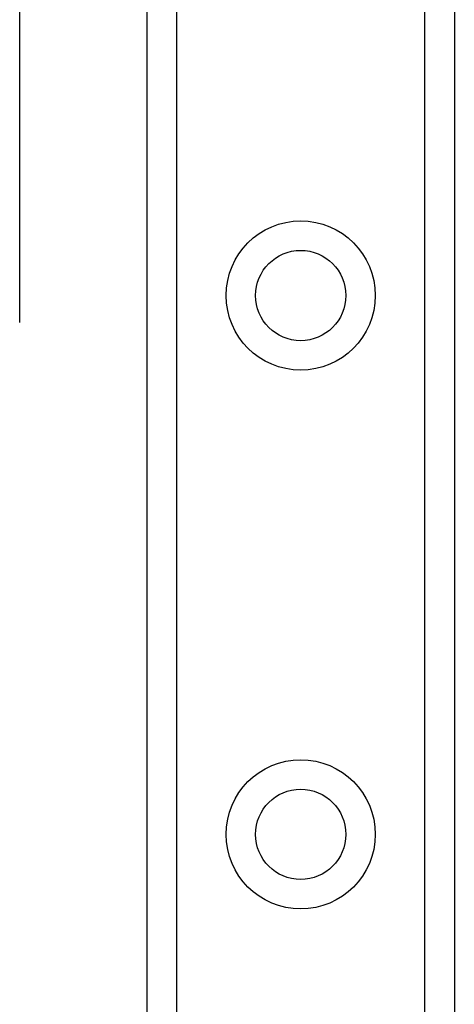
# Model space of a CAD drawing. Header units: inches. Extents: x 4.2 to 80.3, y 5.9 to 52.3.
# Tile 44 of 72: x 22.1 to 23.1, y 36 to 38.3. Entities that reach past the tile are written whole.
import ezdxf

# ---------------------------------------------------------------- set-up
doc = ezdxf.new("R2010")
doc.units = ezdxf.units.IN
doc.header["$LTSCALE"] = 5.125904
doc.header["$MEASUREMENT"] = 0
doc.layers.add('Visible Edges(ANSI)', color=7, linetype='Continuous', lineweight=25)
doc.layers.add('Visible Tangent Edges(ANSI)', color=7, linetype='Continuous', lineweight=25)

msp = doc.modelspace()

# ---------------------------------------------------------------- linework, layer by layer
at = {"layer": 'Visible Edges(ANSI)'}
for p, q in [((22.3912, 18.2363), (22.3912, 40.6027)), ((23.1142, 40.6027), (23.1142, 18.2363)), ((22.0914, 39.5164), (22.0914, 37.5867))]:
    msp.add_line(p, q, dxfattribs=at)
for centre in [(22.7527, 37.6499), (22.7527, 36.3837)]:
    msp.add_circle(centre, 0.1061, dxfattribs=at)
at = {"layer": 'Visible Tangent Edges(ANSI)'}
for p, q in [((22.4605, 40.6027), (22.4605, 18.2363)), ((23.0449, 18.2363), (23.0449, 40.6027))]:
    msp.add_line(p, q, dxfattribs=at)
for centre in [(22.7527, 37.6499), (22.7527, 36.3837)]:
    msp.add_circle(centre, 0.1754, dxfattribs=at)

doc.saveas('drawing.dxf')
